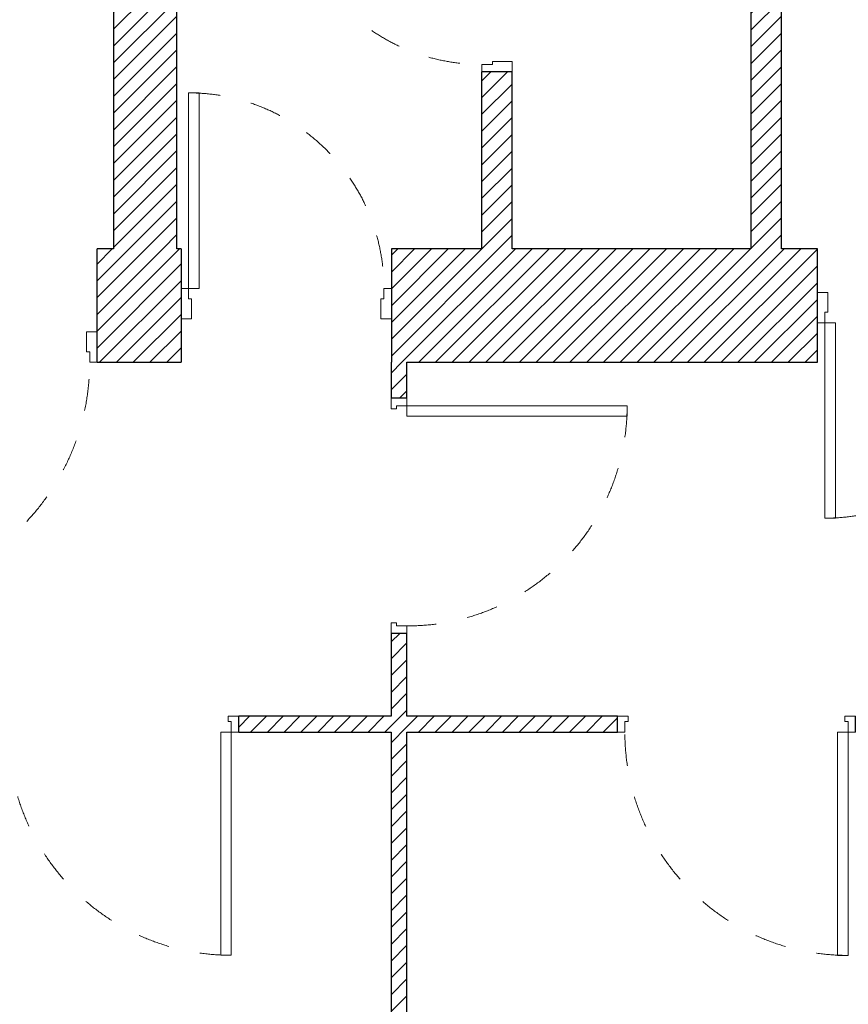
# Model space of a CAD drawing. Header units: millimetres. Extents: x 27262 to 215252, y 16288 to 306312.
# Tile 11 of 76: x 122076 to 124431, y 174176 to 176973. Entities that reach past the tile are written whole.
import ezdxf

# ---------------------------------------------------------------- set-up
doc = ezdxf.new("R2010")
doc.units = ezdxf.units.MM
doc.linetypes.add('Przerywana', pattern=[240, 120, -120])
doc.layers.add('Drzwi ArchiCAD', color=252, linetype='Continuous')
doc.layers.add('KR_INW', color=252, linetype='Continuous')
for name, color, linetype, lineweight in [('Drzwi ArchiCAD_Nr_pióra__1', 252, 'Continuous', 13), ('Drzwi ArchiCAD_Nr_pióra__27', 252, 'Continuous', 25), ('KR_INW_Nr_pióra__101', 252, 'Continuous', 5), ('KR_INW_Nr_pióra__27', 252, 'Continuous', 25)]:
    doc.layers.add(name, color=color, linetype=linetype, lineweight=lineweight)
pattern_1 = [(45, (0, 0), (-31.819804, 31.819804), [])]

# ---------------------------------------------------------------- blocks, each defined once
blk = doc.blocks.new('Drzwi 19_31')
at = {"layer": 'Drzwi ArchiCAD_Nr_pióra__1', "linetype": 'Continuous'}
for p, q in [((382.6, 0), (382.6, 845.2)), ((382.6, 845.2), (422.6, 845.2)), ((422.6, 845.2), (422.6, 0)), ((-422.6, 0), (-450.6, 0)), ((-450.6, 0), (-450.6, -60)), ((-422.6, -40), (-422.6, 0)), ((422.6, 0), (382.6, 0)), ((450.6, 0), (422.6, 0)), ((422.6, 0), (422.6, -40)), ((450.6, -60), (450.6, 0)), ((-450.6, -60), (-410.6, -60)), ((-410.6, -40), (-422.6, -40)), ((-410.6, -60), (-410.6, -40)), ((422.6, -40), (410.6, -40)), ((410.6, -40), (410.6, -60)), ((410.6, -60), (450.6, -60))]:
    blk.add_line(p, q, dxfattribs=at)
at = {"layer": 'Drzwi ArchiCAD_Nr_pióra__1', "linetype": 'Przerywana'}
blk.add_arc((422.6, 0), 845.2, 90, 180, dxfattribs=at)
at = {"layer": 'Drzwi ArchiCAD_Nr_pióra__27', "linetype": 'Continuous'}
for p, q in [((-450.6, 0), (-450.6, -60)), ((450.6, 0), (450.6, -60))]:
    blk.add_line(p, q, dxfattribs=at)
blk = doc.blocks.new('Drzwi 19_32')
at = {"layer": 'Drzwi ArchiCAD_Nr_pióra__1', "linetype": 'Continuous'}
for p, q in [((382.9, 0), (382.9, 845.7)), ((382.9, 845.7), (422.9, 845.7)), ((422.9, 845.7), (422.9, 0)), ((-422.9, 0), (-450.9, 0)), ((-450.9, 0), (-450.9, -60)), ((-422.9, -40), (-422.9, 0)), ((422.9, 0), (382.9, 0)), ((450.9, 0), (422.9, 0)), ((422.9, 0), (422.9, -40)), ((450.9, -60), (450.9, 0)), ((-450.9, -60), (-410.9, -60)), ((-410.9, -40), (-422.9, -40)), ((-410.9, -60), (-410.9, -40)), ((422.9, -40), (410.9, -40)), ((410.9, -40), (410.9, -60)), ((410.9, -60), (450.9, -60))]:
    blk.add_line(p, q, dxfattribs=at)
at = {"layer": 'Drzwi ArchiCAD_Nr_pióra__1', "linetype": 'Przerywana'}
blk.add_arc((422.9, 0), 845.7, 90, 180, dxfattribs=at)
at = {"layer": 'Drzwi ArchiCAD_Nr_pióra__27', "linetype": 'Continuous'}
for p, q in [((-450.9, 0), (-450.9, -60)), ((450.9, 0), (450.9, -60))]:
    blk.add_line(p, q, dxfattribs=at)
blk = doc.blocks.new('Ściana_97', base_point=(191658.5, 111626.6))
at = {"layer": 'KR_INW_Nr_pióra__101', "linetype": 'Continuous'}
h = blk.add_hatch(dxfattribs=at)
h.set_pattern_fill('CEGŁA_LICÓWKA', color=256, style=0, pattern_type=2)
h.set_pattern_definition(pattern_1)
h.paths.add_polyline_path([(184484.5, 111626.6), (183907.1, 111626.6), (183907.1, 111566.6), (184484.5, 111566.6)])
h = blk.add_hatch(dxfattribs=at)
h.set_pattern_fill('CEGŁA_LICÓWKA', color=256, style=0, pattern_type=2)
h.set_pattern_definition(pattern_1)
h.paths.add_polyline_path([(185342.3, 111626.6), (184544.5, 111626.6), (184544.5, 111566.6), (185342.3, 111566.6)])
at = {"layer": 'KR_INW_Nr_pióra__27', "linetype": 'Continuous'}
for p, q in [((183907.1, 111566.6), (183907.1, 111626.6)), ((185342.3, 111566.6), (185342.3, 111626.6))]:
    blk.add_line(p, q, dxfattribs=at)
at = {"layer": 'KR_INW_Nr_pióra__27', "linetype": 'Continuous', "flags": 128}
for points in [[(184484.5, 111626.6), (183907.1, 111626.6)], [(185342.3, 111626.6), (184544.5, 111626.6)], [(183907.1, 111566.6), (184484.5, 111566.6)], [(184544.5, 111566.6), (185342.3, 111566.6)]]:
    blk.add_lwpolyline(points, dxfattribs=at)
at = {"layer": 'Drzwi ArchiCAD', "linetype": 'Continuous', "xscale": -1, "zscale": 1000, "rotation": 180}
for name, p in [('Drzwi 19_31', (183456.5, 111566.6)), ('Drzwi 19_32', (185793.1, 111566.6))]:
    blk.add_blockref(name, p, dxfattribs=at)
blk = doc.blocks.new('Drzwi 19_33')
at = {"layer": 'Drzwi ArchiCAD_Nr_pióra__1', "linetype": 'Continuous'}
for p, q in [((377.2, 0), (377.2, 834.4)), ((377.2, 834.4), (417.2, 834.4)), ((417.2, 834.4), (417.2, 0)), ((-417.2, 0), (-445.2, 0)), ((-445.2, 0), (-445.2, -60)), ((-417.2, -40), (-417.2, 0)), ((417.2, 0), (377.2, 0)), ((445.2, 0), (417.2, 0)), ((417.2, 0), (417.2, -40)), ((445.2, -60), (445.2, 0)), ((-445.2, -60), (-405.2, -60)), ((-405.2, -40), (-417.2, -40)), ((-405.2, -60), (-405.2, -40)), ((417.2, -40), (405.2, -40)), ((405.2, -40), (405.2, -60)), ((405.2, -60), (445.2, -60))]:
    blk.add_line(p, q, dxfattribs=at)
at = {"layer": 'Drzwi ArchiCAD_Nr_pióra__1', "linetype": 'Przerywana'}
blk.add_arc((417.2, 0), 834.4, 90, 180, dxfattribs=at)
at = {"layer": 'Drzwi ArchiCAD_Nr_pióra__27', "linetype": 'Continuous'}
for p, q in [((-445.2, 0), (-445.2, -60)), ((445.2, 0), (445.2, -60))]:
    blk.add_line(p, q, dxfattribs=at)
blk = doc.blocks.new('Ściana_99', base_point=(184484.5, 113397.6))
at = {"layer": 'KR_INW_Nr_pióra__101', "linetype": 'Continuous'}
h = blk.add_hatch(dxfattribs=at)
h.set_pattern_fill('CEGŁA_LICÓWKA', color=256, style=0, pattern_type=2)
h.set_pattern_definition(pattern_1)
h.paths.add_polyline_path([(184484.5, 112967.6), (184484.5, 112831.3), (184544.5, 112831.3), (184544.5, 112967.6)])
h = blk.add_hatch(dxfattribs=at)
h.set_pattern_fill('CEGŁA_LICÓWKA', color=256, style=0, pattern_type=2)
h.set_pattern_definition(pattern_1)
h.paths.add_polyline_path([(184484.5, 107385.1), (184544.5, 107385.1), (184544.5, 111940.9), (184484.5, 111940.9)])
at = {"layer": 'KR_INW_Nr_pióra__27', "linetype": 'Continuous'}
for p, q in [((184544.5, 112831.3), (184484.5, 112831.3)), ((184544.5, 111940.9), (184484.5, 111940.9))]:
    blk.add_line(p, q, dxfattribs=at)
at = {"layer": 'KR_INW_Nr_pióra__27', "linetype": 'Continuous', "flags": 128}
for points in [[(184484.5, 112967.6), (184484.5, 112831.3)], [(184544.5, 112831.3), (184544.5, 112967.6)], [(184484.5, 111940.9), (184484.5, 111626.6)], [(184544.5, 111626.6), (184544.5, 111940.9)], [(184484.5, 111566.6), (184484.5, 107385.1)], [(184544.5, 107385.1), (184544.5, 111566.6)]]:
    blk.add_lwpolyline(points, dxfattribs=at)
at = {"layer": 'Drzwi ArchiCAD', "linetype": 'Continuous', "xscale": -1, "zscale": 1000, "rotation": 270}
blk.add_blockref('Drzwi 19_33', (184544.5, 112386.1), dxfattribs=at)
blk = doc.blocks.new('Drzwi 19_41')
at = {"layer": 'Drzwi ArchiCAD_Nr_pióra__1', "linetype": 'Continuous'}
for p, q in [((330.3, 0), (330.3, 740.5)), ((330.3, 740.5), (370.3, 740.5)), ((370.3, 740.5), (370.3, 0)), ((-370.3, 0), (-398.3, 0)), ((-398.3, 0), (-398.3, -115)), ((-370.3, -40), (-370.3, 0)), ((370.3, 0), (330.3, 0)), ((398.3, 0), (370.3, 0)), ((370.3, 0), (370.3, -40)), ((398.3, -115), (398.3, 0)), ((-358.3, -40), (-370.3, -40)), ((-358.3, -115), (-358.3, -40)), ((370.3, -40), (358.3, -40)), ((358.3, -40), (358.3, -115)), ((-398.3, -115), (-358.3, -115)), ((358.3, -115), (398.3, -115))]:
    blk.add_line(p, q, dxfattribs=at)
at = {"layer": 'Drzwi ArchiCAD_Nr_pióra__1', "linetype": 'Przerywana'}
blk.add_arc((370.3, 0), 740.5, 90, 180, dxfattribs=at)
at = {"layer": 'Drzwi ArchiCAD_Nr_pióra__27', "linetype": 'Continuous'}
for p, q in [((-398.3, -115), (-398.3, 0)), ((398.3, -115), (398.3, 0))]:
    blk.add_line(p, q, dxfattribs=at)
blk = doc.blocks.new('Ściana_115', base_point=(184827.4, 113397.6))
at = {"layer": 'KR_INW_Nr_pióra__101', "linetype": 'Continuous'}
h = blk.add_hatch(dxfattribs=at)
h.set_pattern_fill('CEGŁA_LICÓWKA', color=256, style=0, pattern_type=2)
h.set_pattern_definition(pattern_1)
h.paths.add_polyline_path([(184943.4, 115154.1), (184827.4, 115154.1), (184827.4, 114864.2), (184828.4, 114864.2), (184943.4, 114864.2)])
h = blk.add_hatch(dxfattribs=at)
h.set_pattern_fill('CEGŁA_LICÓWKA', color=256, style=0, pattern_type=2)
h.set_pattern_definition(pattern_1)
h.paths.add_polyline_path([(184827.4, 113397.6), (184943.4, 113397.6), (184943.4, 114067.7), (184828.4, 114067.7), (184827.4, 114067.7)])
at = {"layer": 'KR_INW_Nr_pióra__27', "linetype": 'Continuous'}
for p, q in [((184828.4, 114864.2), (184827.4, 114864.2)), ((184943.4, 114864.2), (184828.4, 114864.2)), ((184828.4, 114067.7), (184827.4, 114067.7)), ((184943.4, 114067.7), (184828.4, 114067.7))]:
    blk.add_line(p, q, dxfattribs=at)
at = {"layer": 'KR_INW_Nr_pióra__27', "linetype": 'Continuous', "flags": 128}
for points in [[(184827.4, 115154.1), (184827.4, 114864.2)], [(184943.4, 114864.2), (184943.4, 115154.1)], [(184827.4, 114067.7), (184827.4, 113397.6)], [(184943.4, 113397.6), (184943.4, 114067.7)]]:
    blk.add_lwpolyline(points, dxfattribs=at)
at = {"layer": 'Drzwi ArchiCAD', "linetype": 'Continuous', "zscale": 1000, "rotation": 90}
blk.add_blockref('Drzwi 19_41', (184828.4, 114465.9), dxfattribs=at)
blk = doc.blocks.new('Ściana_116', base_point=(185847.5, 113397.6))
at = {"layer": 'KR_INW_Nr_pióra__101', "linetype": 'Continuous'}
h = blk.add_hatch(dxfattribs=at)
h.set_pattern_fill('CEGŁA_LICÓWKA', color=256, style=0, pattern_type=2)
h.set_pattern_definition(pattern_1)
h.paths.add_polyline_path([(185963.5, 113397.6), (185963.5, 115154.1), (185847.5, 115154.1), (185847.5, 113397.6)])
at = {"layer": 'KR_INW_Nr_pióra__27', "linetype": 'Continuous', "flags": 128}
for points in [[(185847.5, 115154.1), (185847.5, 113397.6)], [(185963.5, 113397.6), (185963.5, 115154.1)]]:
    blk.add_lwpolyline(points, dxfattribs=at)
blk = doc.blocks.new('Ściana_118', base_point=(183432.8, 115154.1))
at = {"layer": 'KR_INW_Nr_pióra__101', "linetype": 'Continuous'}
h = blk.add_hatch(dxfattribs=at)
h.set_pattern_fill('CEGŁA_LICÓWKA', color=256, style=0, pattern_type=2)
h.set_pattern_definition(pattern_1)
h.paths.add_polyline_path([(183432.8, 115154.1), (183432.8, 113397.6), (183672.8, 113397.6), (183672.8, 115154.1)])
at = {"layer": 'KR_INW_Nr_pióra__27', "linetype": 'Continuous', "flags": 128}
for points in [[(183432.8, 115154.1), (183432.8, 113397.6)], [(183672.8, 113397.6), (183672.8, 115154.1)]]:
    blk.add_lwpolyline(points, dxfattribs=at)
blk = doc.blocks.new('Drzwi 19_45')
at = {"layer": 'Drzwi ArchiCAD_Nr_pióra__1', "linetype": 'Continuous'}
for p, q in [((400.5, 0), (400.5, 880.9)), ((400.5, 880.9), (440.5, 880.9)), ((440.5, 880.9), (440.5, 0)), ((-440.5, 0), (-468.5, 0)), ((-468.5, 0), (-468.5, -115)), ((-440.5, -40), (-440.5, 0)), ((440.5, 0), (400.5, 0)), ((468.5, 0), (440.5, 0)), ((440.5, 0), (440.5, -40)), ((468.5, -115), (468.5, 0)), ((-428.5, -40), (-440.5, -40)), ((-428.5, -115), (-428.5, -40)), ((440.5, -40), (428.5, -40)), ((428.5, -40), (428.5, -115)), ((-468.5, -115), (-428.5, -115)), ((428.5, -115), (468.5, -115))]:
    blk.add_line(p, q, dxfattribs=at)
at = {"layer": 'Drzwi ArchiCAD_Nr_pióra__1', "linetype": 'Przerywana'}
blk.add_arc((440.5, 0), 880.9, 90, 180, dxfattribs=at)
at = {"layer": 'Drzwi ArchiCAD_Nr_pióra__27', "linetype": 'Continuous'}
for p, q in [((-468.5, 0), (-468.5, -115)), ((468.5, 0), (468.5, -115))]:
    blk.add_line(p, q, dxfattribs=at)
blk = doc.blocks.new('Drzwi 19_46')
at = {"layer": 'Drzwi ArchiCAD_Nr_pióra__1', "linetype": 'Continuous'}
for p, q in [((330.3, 0), (330.3, 740.5)), ((330.3, 740.5), (370.3, 740.5)), ((370.3, 740.5), (370.3, 0)), ((-370.3, 0), (-398.3, 0)), ((-398.3, 0), (-398.3, -115)), ((-370.3, -40), (-370.3, 0)), ((370.3, 0), (330.3, 0)), ((398.3, 0), (370.3, 0)), ((370.3, 0), (370.3, -40)), ((398.3, -115), (398.3, 0)), ((-358.3, -40), (-370.3, -40)), ((-358.3, -115), (-358.3, -40)), ((370.3, -40), (358.3, -40)), ((358.3, -40), (358.3, -115)), ((-398.3, -115), (-358.3, -115)), ((358.3, -115), (398.3, -115))]:
    blk.add_line(p, q, dxfattribs=at)
at = {"layer": 'Drzwi ArchiCAD_Nr_pióra__1', "linetype": 'Przerywana'}
blk.add_arc((370.3, 0), 740.5, 90, 180, dxfattribs=at)
at = {"layer": 'Drzwi ArchiCAD_Nr_pióra__27', "linetype": 'Continuous'}
for p, q in [((-398.3, 0), (-398.3, -115)), ((398.3, 0), (398.3, -115))]:
    blk.add_line(p, q, dxfattribs=at)
blk = doc.blocks.new('Drzwi 19_48')
at = {"layer": 'Drzwi ArchiCAD_Nr_pióra__1', "linetype": 'Continuous'}
for p, q in [((330.3, 0), (330.3, 740.5)), ((330.3, 740.5), (370.3, 740.5)), ((370.3, 740.5), (370.3, 0)), ((-370.3, 0), (-398.3, 0)), ((-398.3, 0), (-398.3, -115)), ((-370.3, -40), (-370.3, 0)), ((370.3, 0), (330.3, 0)), ((398.3, 0), (370.3, 0)), ((370.3, 0), (370.3, -40)), ((398.3, -115), (398.3, 0)), ((-358.3, -40), (-370.3, -40)), ((-358.3, -115), (-358.3, -40)), ((370.3, -40), (358.3, -40)), ((358.3, -40), (358.3, -115)), ((-398.3, -115), (-358.3, -115)), ((358.3, -115), (398.3, -115))]:
    blk.add_line(p, q, dxfattribs=at)
at = {"layer": 'Drzwi ArchiCAD_Nr_pióra__1', "linetype": 'Przerywana'}
blk.add_arc((370.3, 0), 740.5, 90, 180, dxfattribs=at)
at = {"layer": 'Drzwi ArchiCAD_Nr_pióra__27', "linetype": 'Continuous'}
for p, q in [((-398.3, 0), (-398.3, -115)), ((398.3, 0), (398.3, -115))]:
    blk.add_line(p, q, dxfattribs=at)
blk = doc.blocks.new('Ściana_131', base_point=(209438.1, 113397.6))
at = {"layer": 'KR_INW_Nr_pióra__101', "linetype": 'Continuous'}
h = blk.add_hatch(dxfattribs=at)
h.set_pattern_fill('CEGŁA_LICÓWKA', color=256, style=0, pattern_type=2)
h.set_pattern_definition(pattern_1)
h.paths.add_polyline_path([(183370.5, 113397.6), (183370.5, 113082.6), (183370.5, 112967.6), (183689.1, 112967.6), (183689.1, 113132.6), (183689.1, 113247.6), (183689.1, 113397.6)])
h = blk.add_hatch(dxfattribs=at)
h.set_pattern_fill('CEGŁA_LICÓWKA', color=256, style=0, pattern_type=2)
h.set_pattern_definition(pattern_1)
h.paths.add_polyline_path([(184485.6, 112967.6), (186100.1, 112967.6), (186100.1, 113117.6), (186100.1, 113232.6), (186100.1, 113397.6), (184485.6, 113397.6), (184485.6, 113247.6), (184485.6, 113132.6)])
at = {"layer": 'KR_INW_Nr_pióra__27', "linetype": 'Continuous'}
for p, q in [((183370.5, 113082.6), (183370.5, 113397.6)), ((183689.1, 113397.6), (183689.1, 113247.6)), ((184485.6, 113397.6), (184485.6, 113247.6)), ((186100.1, 113232.6), (186100.1, 113397.6)), ((183689.1, 113247.6), (183689.1, 113132.6)), ((184485.6, 113247.6), (184485.6, 113132.6)), ((186100.1, 113117.6), (186100.1, 113232.6)), ((183689.1, 113132.6), (183689.1, 112967.6)), ((184485.6, 113132.6), (184485.6, 112967.6)), ((186100.1, 112967.6), (186100.1, 113117.6)), ((183370.5, 112967.6), (183370.5, 113082.6))]:
    blk.add_line(p, q, dxfattribs=at)
at = {"layer": 'KR_INW_Nr_pióra__27', "linetype": 'Continuous', "flags": 128}
for points in [[(183432.8, 113397.6), (183370.5, 113397.6)], [(183689.1, 113397.6), (183672.8, 113397.6)], [(184827.4, 113397.6), (184485.6, 113397.6)], [(185847.5, 113397.6), (184943.4, 113397.6)], [(186100.1, 113397.6), (185963.5, 113397.6)], [(183370.5, 112967.6), (183689.1, 112967.6)], [(184544.5, 112967.6), (186100.1, 112967.6)]]:
    blk.add_lwpolyline(points, dxfattribs=at)
at = {"layer": 'Drzwi ArchiCAD', "linetype": 'Continuous', "xscale": -1, "zscale": 1000}
blk.add_blockref('Drzwi 19_46', (184087.3, 113247.6), dxfattribs=at)
at = {"layer": 'Drzwi ArchiCAD', "linetype": 'Continuous', "zscale": 1000, "rotation": 180}
for name, p in [('Drzwi 19_48', (186498.4, 113117.6)), ('Drzwi 19_45', (182902.1, 112967.6))]:
    blk.add_blockref(name, p, dxfattribs=at)

msp = doc.modelspace()

# ---------------------------------------------------------------- block references
at = {"layer": 'KR_INW', "color": 252, "xscale": 0.75, "yscale": 0.75, "zscale": 0.75}
for name, p in [('Ściana_118', (122343, 177639.4)), ('Ściana_115', (123389, 176322)), ('Ściana_116', (124154.1, 176322)), ('Ściana_131', (141847, 176322)), ('Ściana_99', (123131.9, 176322)), ('Ściana_97', (128512.4, 174993.8))]:
    msp.add_blockref(name, p, dxfattribs=at)

doc.saveas('drawing.dxf')
